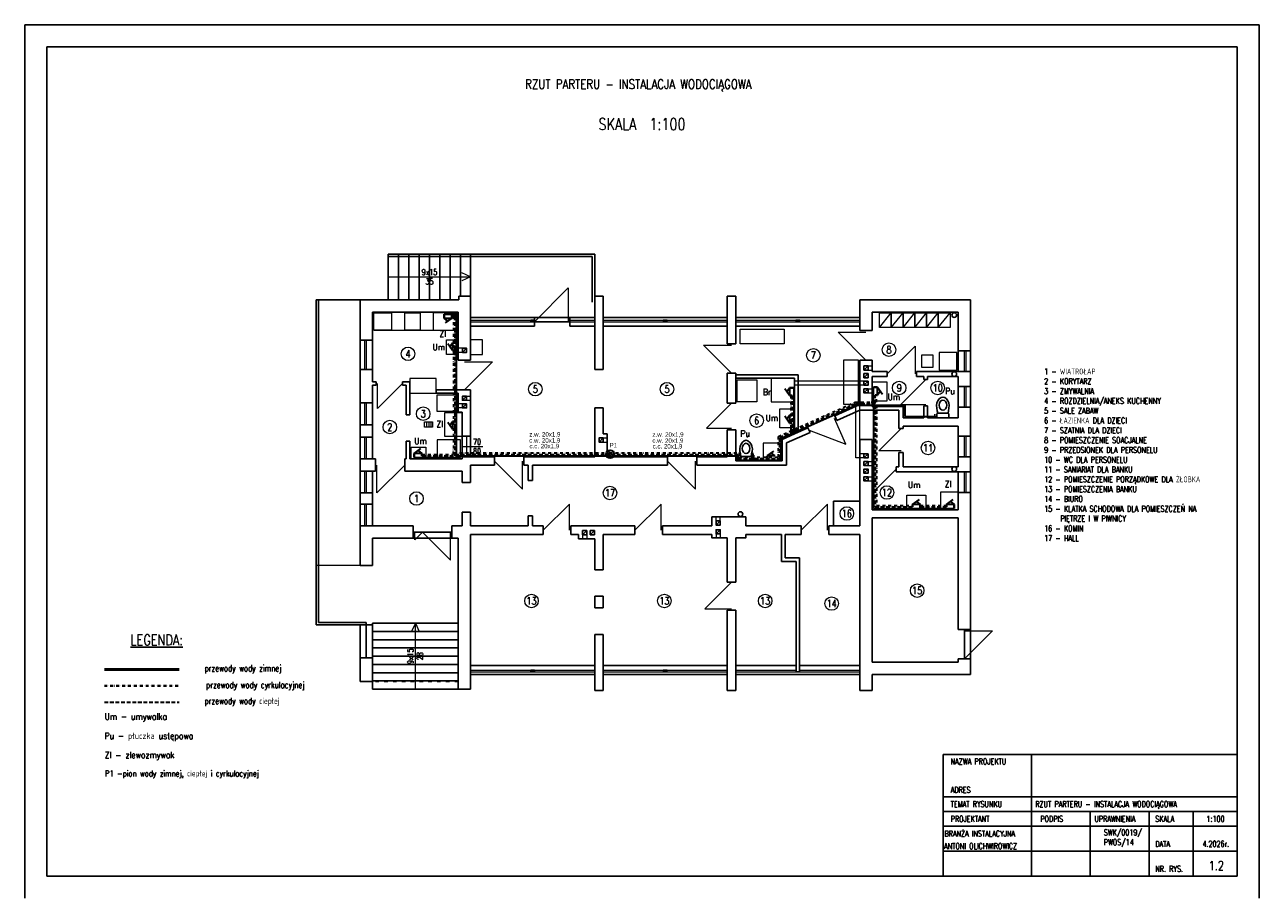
# Model space of a CAD drawing. Header units: centimetres. Extents: x 16800 to 40740, y -5708 to 2993.
# Tile 6 of 34: x 16800 to 21000, y 0 to 2970. Entities that reach past the tile are written whole.
import ezdxf
from ezdxf.enums import TextEntityAlignment as Align

# ---------------------------------------------------------------- set-up
doc = ezdxf.new("R2010")
doc.units = ezdxf.units.CM
doc.header["$MEASUREMENT"] = 0
for name, pattern in [('ACAD_ISO02W100', [15, 12, -3]), ('ACAD_ISO03W100', [30, 12, -18]), ('CONTINUA', [0]), ('DASHDOT', [1, 0.5, -0.25, 0, -0.25]), ('DASHED2', [9.525, 6.35, -3.175])]:
    doc.linetypes.add(name, pattern=pattern)
doc.layers.get('defpoints').update_dxf_attribs({"color": 6})
for name, color, linetype, lineweight in [('_woda ciepła', 1, 'DASHED2', 25), ('_woda cyrkulacyjna', 3, 'DASHDOT', 25), ('ELEKTRYKA', 7, 'Continuous', 35), ('H20_PRZEWODY_ZIMNEJ_WODY', 5, 'Continuous', 30), ('is_co_opis', 7, 'Continuous', 30), ('linia pomocnicza', 7, 'Continuous', 18), ('linia widokowa', 8, 'Continuous', 25), ('opisy', 7, 'Continuous', 18)]:
    doc.layers.add(name, color=color, linetype=linetype, lineweight=lineweight)
for name, color, linetype in [('LINIE_PRZEKROJOWE', 7, 'Continuous'), ('napisy', 7, 'Continuous'), ('RZUT_PARTERU', 7, 'Continuous'), ('stokrotka opisy', 7, 'Continuous'), ('TEXT', 7, 'Continuous')]:
    doc.layers.add(name, color=color, linetype=linetype)
doc.styles.add('OZD_C', font='romans.shx', dxfattribs={"width": 0.8})
doc.styles.add('ROMANS', font='romans', dxfattribs={"width": 0.85})
doc.styles.get("Standard").update_dxf_attribs({"font": 'romanc.shx', "width": 0.8})

# ---------------------------------------------------------------- blocks, each defined once
blk = doc.blocks.new('KIBEL')
at = {"layer": 'RZUT_PARTERU', "color": 1, "linetype": 'Continuous'}
for p, q in [((35, 0), (-35, 0)), ((-40, -5), (-40, -25)), ((-35, -30), (35, -30)), ((40, -25), (40, -5))]:
    blk.add_line(p, q, dxfattribs=at)
for centre, start, end in [((-35, -5), 90, 180), ((-35, -25), 180, 270), ((35, -5), 0, 90), ((35, -25), 270, 0)]:
    blk.add_arc(centre, 5, start, end, dxfattribs=at)
blk.add_ellipse((0, -85), major_axis=(0, -35), ratio=0.742857, dxfattribs=at)
at = {"layer": 'RZUT_PARTERU', "color": 1, "linetype": 'Continuous', "start_tangent": (-0.126873, -0.991919), "end_tangent": (-0.115501, 0.993307)}
blk.add_spline([(-35, -30), (-40, -100), (0, -140), (40, -100), (35, -30)], degree=3, dxfattribs=at)
blk = doc.blocks.new('miska_ustępowa')
at = {"layer": 'LINIE_PRZEKROJOWE', "linetype": 'Continuous'}
blk.add_blockref('KIBEL', (0, 0), dxfattribs=at)
blk = doc.blocks.new('zw$25F5')
at = {"color": 5, "lineweight": 30}
for p, q in [((-12.6, 9.7), (13.7, 9.7)), ((0, 0), (-12.6, 9.7)), ((13.7, 9.7), (-9.4, -6.6))]:
    blk.add_line(p, q, dxfattribs=at)

msp = doc.modelspace()

# ---------------------------------------------------------------- linework, layer by layer
at = {"color": 3}
msp.add_circle((18786.667, 1514.09), 3.437, dxfattribs=at)
at = {"color": 1}
msp.add_circle((18791.667, 1509.09), 3.642, dxfattribs=at)
at = {"color": 5}
msp.add_circle((18796.667, 1504.09), 3.445, dxfattribs=at)
at = {"layer": '_woda ciepła', "lineweight": 40, "ltscale": 2}
msp.add_line((18264.453, 1980.987), (18253.55, 1980.987), dxfattribs=at)
at = {"layer": '_woda ciepła', "linetype": 'ACAD_ISO02W100', "lineweight": 40}
for p, q in [((18253.55, 1980.987), (18253.55, 1972.275)), ((18264.453, 1888.761), (18255.752, 1888.761)), ((19411.031, 1708.842), (19402.308, 1708.842)), ((19692.718, 1710.976), (19701.42, 1710.976)), ((18264.354, 1620.966), (18255.653, 1620.97)), ((19411.031, 1615.89), (19402.308, 1615.89)), ((18151.292, 1504), (18151.292, 1512.701)), ((19820.519, 1330.492), (19820.519, 1339.215)), ((19935.827, 1330.492), (19935.827, 1339.215))]:
    msp.add_line(p, q, dxfattribs=at)
at = {"layer": '_woda ciepła', "lineweight": 30, "ltscale": 2}
for p, q in [((18264.453, 1888.761), (18264.453, 1980.987)), ((18264.306, 1504), (18264.481, 1931)), ((19369.067, 1567.056), (19625.935, 1681.687)), ((19411.031, 1708.842), (19411.031, 1594.908)), ((19625.935, 1681.687), (19692.718, 1681.687)), ((19692.718, 1681.687), (19692.718, 1710.976)), ((19692.718, 1676.687), (19692.718, 1330.492)), ((19369.067, 1494.985), (19369.067, 1567.056)), ((19411.031, 1594.908), (19411.031, 1584.364)), ((19411.031, 1584.364), (19412.487, 1581.012)), ((18151.292, 1504), (18264.306, 1504)), ((18264.308, 1509), (18788.025, 1509)), ((18795.308, 1509), (19225.962, 1509)), ((19225.962, 1509), (19225.962, 1494.985)), ((19225.962, 1494.985), (19369.067, 1494.985)), ((19692.718, 1330.492), (19820.519, 1330.492)), ((19846.801, 1330.492), (19935.827, 1330.492)), ((17070.98, 666.276), (17325.225, 666.276))]:
    msp.add_line(p, q, dxfattribs=at)
at = {"layer": '_woda cyrkulacyjna', "lineweight": 40, "ltscale": 20}
for p, q in [((18259.453, 1975.987), (18253.55, 1975.987)), ((17070.98, 722.087), (17325.225, 722.087))]:
    msp.add_line(p, q, dxfattribs=at)
at = {"layer": '_woda cyrkulacyjna', "lineweight": 30, "ltscale": 20}
for p, q in [((18259.453, 1888.761), (18259.453, 1975.987)), ((18259.308, 1509), (18259.464, 1888.761)), ((19364.067, 1570.3), (19624.87, 1686.687)), ((19406.031, 1708.842), (19406.031, 1594.908)), ((19624.87, 1686.687), (19697.718, 1686.687)), ((19697.718, 1686.687), (19697.718, 1710.976)), ((19697.718, 1676.687), (19697.718, 1335.492)), ((19406.031, 1599), (19406.031, 1583.325)), ((19364.067, 1499.985), (19364.067, 1570.3)), ((19406.031, 1583.325), (19407.94, 1578.928)), ((18259.31, 1514), (18783.231, 1514)), ((18790.102, 1514), (19230.962, 1514)), ((19230.962, 1514), (19230.962, 1499.985)), ((18151.292, 1509), (18259.308, 1509)), ((19230.962, 1499.985), (19364.067, 1499.985)), ((19697.718, 1335.492), (19820.519, 1335.492)), ((19846.803, 1335.492), (19935.827, 1335.492))]:
    msp.add_line(p, q, dxfattribs=at)
at = {"layer": 'defpoints'}
for p, q in [((16800, 0), (16800, 2970)), ((16800, 2970), (21000, 2970)), ((21000, 0), (21000, 2970)), ((16875, 75), (16875, 2895)), ((16875, 2895), (20925, 2895)), ((20925, 2895), (20925, 75)), ((20925, 75), (16875, 75))]:
    msp.add_line(p, q, dxfattribs=at)
at = {"layer": 'H20_PRZEWODY_ZIMNEJ_WODY', "lineweight": 40}
for p, q in [((18227.27, 1985.997), (18227.264, 1972.285)), ((18269.453, 1985.987), (18227.27, 1985.987)), ((18269.453, 1862.47), (18255.741, 1862.475)), ((19416.031, 1735.123), (19402.319, 1735.128)), ((19687.718, 1737.268), (19701.43, 1737.262)), ((19416.031, 1642.17), (19402.319, 1642.176)), ((18269.344, 1594.673), (18255.631, 1594.684)), ((18125, 1499), (18125.006, 1512.712)), ((19325.486, 1489.985), (19325.492, 1503.697)), ((19846.799, 1325.492), (19846.805, 1339.204)), ((19962.107, 1325.492), (19962.113, 1339.204))]:
    msp.add_line(p, q, dxfattribs=at)
at = {"layer": 'H20_PRZEWODY_ZIMNEJ_WODY', "lineweight": 30}
for p, q in [((18269.453, 1862.47), (18269.453, 1985.987)), ((18269.304, 1499), (18269.453, 1862.47)), ((19687.718, 1676.687), (19687.718, 1737.268)), ((19692.718, 1737.266), (19692.718, 1737.268)), ((19697.718, 1737.264), (19697.718, 1737.268)), ((19374.067, 1563.812), (19627, 1676.687)), ((19416.031, 1642.17), (19416.031, 1594.908)), ((19627, 1676.687), (19793.586, 1676.687)), ((19687.718, 1676.687), (19687.718, 1325.492)), ((19793.586, 1676.687), (19793.586, 1637.716)), ((19793.586, 1637.716), (19894.075, 1637.716)), ((19898.072, 1637.716), (19903.5, 1637.716)), ((19374.067, 1489.985), (19374.067, 1563.812)), ((19416.031, 1594.908), (19416.031, 1585.403)), ((19416.031, 1585.403), (19417.073, 1583.004)), ((18125, 1499), (18268.159, 1499)), ((18269.306, 1504), (18793.223, 1504)), ((18800.11, 1504), (19220.962, 1504)), ((19220.962, 1504), (19220.962, 1489.985)), ((19220.962, 1489.985), (19374.067, 1489.985)), ((19274.587, 1506.257), (19272.131, 1506.257)), ((19280.808, 1506.257), (19278.611, 1506.257)), ((19280.808, 1489.985), (19280.808, 1506.257)), ((19687.718, 1325.492), (19962.107, 1325.492))]:
    msp.add_line(p, q, dxfattribs=at)
at = {"layer": 'H20_PRZEWODY_ZIMNEJ_WODY', "lineweight": 50}
msp.add_line((17070.98, 777.899), (17325.225, 777.899), dxfattribs=at)
at = {"layer": 'linia pomocnicza'}
for p, q in [((18037, 2112.5), (18317, 2112.5)), ((18317, 2112.5), (18287, 2126)), ((18317, 2112.5), (18287, 2099)), ((18534, 1960), (18649, 2075)), ((18649, 2075), (18649, 1960)), ((19708, 1941), (19748, 1991)), ((19748, 1941), (19788, 1991)), ((19788, 1941), (19828, 1991)), ((19828, 1941), (19868, 1991)), ((19868, 1941), (19908, 1991)), ((19908, 1941), (19948, 1991)), ((18317, 1966), (18534, 1966)), ((18317, 1960), (18534, 1960)), ((18654, 1966), (18739, 1966)), ((18654, 1960), (18739, 1960)), ((18768, 1966), (19190, 1966)), ((18768, 1960), (19190, 1960)), ((19219, 1966), (19641, 1966)), ((19219, 1960), (19641, 1960)), ((17956, 1898), (17956, 1798)), ((17962, 1898), (17962, 1798)), ((17988, 1931), (18270, 1931)), ((19662, 1830), (19567, 1925)), ((19567, 1925), (19662, 1925)), ((18289, 1870), (18275, 1870)), ((18289, 1856), (18275, 1856)), ((19204.5, 1785), (19109.5, 1880)), ((19109.5, 1880), (19204.5, 1880)), ((19734, 1782.5), (19829, 1877.5)), ((19829, 1877.5), (19829, 1782.5)), ((19997, 1791), (19997, 1861)), ((20003, 1791), (20003, 1861)), ((18296, 1824), (18391, 1824)), ((18391, 1824), (18296, 1729)), ((19669, 1810), (19683, 1810)), ((19669, 1796), (19683, 1796)), ((19865, 1764), (19780, 1679)), ((18085.5, 1750), (18000.5, 1665)), ((18000.5, 1665), (18000.5, 1750)), ((19416.031, 1642.17), (19416.031, 1735.123)), ((19655, 1758), (19419, 1758)), ((19655, 1744), (19419, 1744)), ((19669, 1732), (19683, 1732)), ((19997, 1670), (19997, 1740)), ((20003, 1670), (20003, 1740)), ((17956, 1684), (17956, 1610)), ((17962, 1684), (17962, 1610)), ((18289, 1681), (18275, 1681)), ((18303, 1707), (18317, 1707)), ((18303, 1693), (18317, 1693)), ((19204.5, 1683), (19119.5, 1598)), ((19669, 1718), (19683, 1718)), ((18289, 1667), (18275, 1667)), ((19416.031, 1642.17), (19416.031, 1594.908)), ((19627, 1497), (19627, 1678.633)), ((19641, 1678.633), (19627, 1678.633)), ((19641, 1511), (19641, 1678.633)), ((19780, 1679), (19865, 1679)), ((19893.753, 1644.952), (19898.394, 1644.952)), ((19896.074, 1639.984), (19896.074, 1644.952)), ((18166.439, 1619.334), (18166.439, 1602)), ((18174.639, 1619.334), (18174.639, 1602)), ((18182.177, 1619.334), (18182.177, 1602)), ((19119.5, 1598), (19204.5, 1598)), ((19593.73, 1543.983), (19554.84, 1630.658)), ((19705.5, 1521), (19781.5, 1597)), ((17956, 1568), (17956, 1494)), ((17962, 1568), (17962, 1494)), ((18302.5, 1571), (18302.5, 1501)), ((18768, 1565), (18781, 1565)), ((19468.165, 1591.768), (19593.73, 1543.983)), ((19997, 1501), (19997, 1571)), ((20003, 1501), (20003, 1571)), ((18288, 1536), (18358, 1536)), ((18768, 1551), (18781, 1551)), ((19274.278, 1513.344), (19278.919, 1513.344)), ((19276.599, 1508.376), (19276.599, 1513.344)), ((19781.5, 1521), (19705.5, 1521)), ((18093, 1473), (17998, 1378)), ((17998, 1378), (17998, 1473)), ((18398, 1486.5), (18493, 1391.5)), ((18493, 1391.5), (18493, 1486.5)), ((18987, 1486.5), (19082, 1391.5)), ((19082, 1391.5), (19082, 1486.5)), ((19655, 1497), (19627, 1497)), ((19655, 1511), (19641, 1511)), ((19669, 1485), (19683, 1485)), ((19669, 1471), (19683, 1471)), ((17956, 1452), (17956, 1378)), ((17962, 1452), (17962, 1378)), ((19669, 1433), (19683, 1433)), ((19688, 1458.5), (19688, 1381.5)), ((19688, 1381.5), (19765, 1458.5)), ((19997, 1380), (19997, 1450)), ((20003, 1380), (20003, 1450)), ((19669, 1419), (19683, 1419)), ((17956, 1340), (17956, 1266)), ((17962, 1340), (17962, 1266)), ((18653, 1340.5), (18564, 1251.5)), ((18653, 1251.5), (18653, 1340.5)), ((18965, 1340.5), (18876, 1251.5)), ((18965, 1251.5), (18965, 1340.5)), ((19531, 1340.5), (19442, 1251.5)), ((19531, 1251.5), (19531, 1340.5)), ((19152, 1283), (19152, 1297)), ((19166, 1283), (19166, 1297)), ((18153, 1245), (18127, 1219)), ((18127, 1219), (18127, 1245)), ((18153, 1245), (18248, 1150)), ((18248, 1150), (18248, 1245)), ((18698, 1236), (18698, 1222)), ((18712, 1236), (18712, 1222)), ((19152, 1239), (19152, 1225)), ((19166, 1239), (19166, 1225)), ((17941, 1131), (17791, 1131)), ((19204.5, 1075), (19113.5, 984)), ((19113.5, 984), (19204.5, 984)), ((18129, 935), (18116, 907)), ((18129, 711), (18129, 935)), ((18129, 935), (18142, 907)), ((19997, 909), (20092, 909)), ((20092, 909), (19997, 814)), ((18317, 776), (18739, 776)), ((18317, 770), (18739, 770)), ((18768, 776), (19190, 776)), ((18768, 770), (19190, 770)), ((19219, 776), (19424, 776)), ((19219, 770), (19424, 770)), ((19436, 776), (19641, 776)), ((19436, 770), (19641, 770))]:
    msp.add_line(p, q, dxfattribs=at)
for points in [[(17988, 1991), (18048, 1991), (18048, 1931), (17988, 1931), (17988, 1991)], [(18093, 1991), (18145, 1991), (18145, 1931), (18093, 1931), (18093, 1991)], [(18190, 1991), (18190, 1931), (18270, 1931), (18270, 1991), (18190, 1991)], [(19708, 1991), (19748, 1991), (19748, 1941), (19708, 1941), (19708, 1991)], [(19748, 1991), (19788, 1991), (19788, 1941), (19748, 1941), (19748, 1991)], [(19788, 1991), (19828, 1991), (19828, 1941), (19788, 1941), (19788, 1991)], [(19828, 1991), (19868, 1991), (19868, 1941), (19828, 1941), (19828, 1991)], [(19868, 1991), (19908, 1991), (19908, 1941), (19868, 1941), (19868, 1991)], [(19908, 1991), (19948, 1991), (19948, 1941), (19908, 1941), (19908, 1991)], [(19234, 1935), (19384, 1935), (19384, 1885), (19234, 1885), (19234, 1935)], [(18235, 1899), (18275, 1899), (18275, 1849), (18235, 1849), (18235, 1899)], [(18357, 1899), (18317, 1899), (18317, 1849), (18357, 1849), (18357, 1899)], [(19971, 1796), (19971, 1856), (19911, 1856), (19911, 1796), (19971, 1796)], [(19636, 1830), (19586, 1830), (19586, 1680), (19636, 1680), (19636, 1830)], [(19891, 1826), (19891, 1846), (19851, 1846), (19851, 1806), (19891, 1806), (19891, 1826)], [(18110, 1717), (18200, 1717), (18200, 1767), (18110, 1767), (18110, 1717)], [(19419, 1768), (19339, 1768), (19339, 1688), (19419, 1688), (19419, 1768)], [(19224, 1763), (19291, 1763), (19291, 1688), (19224, 1688), (19224, 1763)], [(19683, 1755.5), (19733, 1755.5), (19733, 1690.5), (19683, 1690.5), (19683, 1755.5)], [(18270, 1655), (18203, 1655), (18203, 1712), (18270, 1712), (18270, 1655)], [(18288, 1571), (18288, 1651), (18228, 1651), (18228, 1571), (18288, 1571)], [(19369, 1664), (19419, 1664), (19419, 1599), (19369, 1599), (19369, 1664)], [(18283, 1559), (18203, 1559), (18203, 1499), (18283, 1499), (18283, 1559)], [(18165, 1534), (18165, 1494), (18115, 1494), (18115, 1534), (18165, 1534)], [(19371.964, 1487), (19371.964, 1547), (19311.964, 1547), (19311.964, 1487), (19371.964, 1487)], [(19866, 1371), (19866, 1321), (19801, 1321), (19801, 1371), (19866, 1371)], [(19976, 1381), (19916, 1381), (19916, 1321), (19976, 1321), (19976, 1381)]]:
    msp.add_lwpolyline(points, dxfattribs=at)
msp.add_lwpolyline([(18160, 1619.334), (18187.735, 1619.334), (18187.735, 1602), (18160, 1602)], close=True, dxfattribs=at)
for centre, radius in [((18104, 1851), 23), ((19483, 1846), 23), ((19740, 1865), 23), ((18537, 1731), 23), ((18985, 1731), 23), ((19775, 1735), 23), ((19906, 1735), 23), ((18155.768, 1647.494), 23), ((19290, 1624), 23), ((19896.074, 1637.97), 2.015), ((18042, 1602), 23), ((19873, 1531), 23), ((19276.599, 1506.361), 2.015), ((18791, 1378), 23), ((19733.194, 1379.398), 23), ((18133, 1359), 23), ((19597, 1308), 23), ((19836, 1046), 23), ((18524, 1011), 23), ((18976, 1011), 23), ((19319, 1011), 23), ((19545, 1002), 23)]:
    msp.add_circle(centre, radius, dxfattribs=at)
at = {"layer": 'linia widokowa'}
for p, q in [((18317, 2190), (18037, 2190)), ((18037, 2190), (18037, 2035)), ((18072, 2190), (18072, 2035)), ((18107, 2190), (18107, 2035)), ((18142, 2190), (18142, 2035)), ((18177, 2190), (18177, 2035)), ((18212, 2190), (18212, 2035)), ((18247, 2190), (18247, 2035)), ((18282, 2190), (18282, 2047)), ((18739, 2190), (18317, 2190)), ((18317, 2190), (18317, 2047)), ((18739, 2047), (18739, 2190)), ((18731, 2182), (18037, 2182)), ((18731, 2027), (18731, 2182)), ((17791, 930), (17791, 2035)), ((17941, 2035), (17791, 2035)), ((17799, 938), (17799, 2035)), ((17941, 2035), (17941, 1131)), ((17941, 2035), (18277, 2035)), ((18317, 2047), (18277, 2047)), ((18277, 2047), (18277, 2035)), ((18317, 2047), (18317, 1975)), ((18739, 2047), (18739, 1798)), ((18739, 2047), (18768, 2047)), ((18768, 2047), (18768, 1798)), ((19190, 2047), (19190, 1885)), ((19190, 2047), (19219, 2047)), ((19219, 2047), (19219, 1885)), ((19641, 2035), (19641, 1930)), ((19641, 2035), (20018, 2035)), ((20018, 2035), (20018, 761)), ((17983, 1993), (17983, 1756)), ((17983, 1993), (18275, 1993)), ((18275, 1993), (18275, 1829)), ((18317, 1975), (18739, 1975)), ((18317, 1945), (18317, 1975)), ((18534, 1975), (18534, 1945)), ((18654, 1975), (18654, 1945)), ((18768, 1975), (19190, 1975)), ((19219, 1975), (19641, 1975)), ((19683, 1993), (19683, 1930)), ((19683, 1993), (19976, 1993)), ((19976, 1993), (19976, 1791)), ((18317, 1945), (18534, 1945)), ((18317, 1945), (18317, 1829)), ((18528, 1966), (18528, 1960)), ((18534, 1960), (18654, 1960)), ((18654, 1945), (18739, 1945)), ((18768, 1945), (19190, 1945)), ((18979, 1966), (18979, 1960)), ((19219, 1945), (19641, 1945)), ((19430, 1966), (19430, 1960)), ((17983, 1898), (17941, 1898)), ((19641, 1930), (19683, 1930)), ((19190, 1885), (19219, 1885)), ((19976, 1861), (20018, 1861)), ((18317, 1829), (18275, 1829)), ((19641, 1830), (19683, 1830)), ((19641, 1830), (19641, 1678.633)), ((19655, 1796), (19669, 1810)), ((19683, 1830), (19683, 1791)), ((17983, 1798), (17941, 1798)), ((18739, 1798), (18768, 1798)), ((19190, 1785), (19219, 1785)), ((19190, 1785), (19190, 1683)), ((19219, 1785), (19219, 1683)), ((19219, 1780), (19431, 1780)), ((19219, 1768), (19419, 1768)), ((19419, 1768), (19419, 1579.024)), ((19431, 1780), (19431, 1584.408)), ((19655, 1770), (19669, 1784)), ((19683, 1791), (19734, 1791)), ((19683, 1774), (19683, 1672)), ((19683, 1774), (19734, 1774)), ((19734, 1774), (19734, 1791)), ((19834, 1774), (19834, 1791)), ((19834, 1791), (19976, 1791)), ((19834, 1774), (19859, 1774)), ((19859, 1774), (19859, 1764)), ((19859, 1764), (19871, 1764)), ((19871, 1774), (19871, 1764)), ((19871, 1774), (19976, 1774)), ((19976, 1791), (20018, 1791)), ((19976, 1774), (19976, 1634)), ((17995.5, 1756), (17983, 1756)), ((17983, 1744), (17983, 1494)), ((17995.5, 1744), (17983, 1744)), ((17995.5, 1744), (17995.5, 1756)), ((18110, 1756), (18085.5, 1756)), ((18085.5, 1744), (18085.5, 1756)), ((18098, 1744), (18085.5, 1744)), ((18098, 1744), (18098, 1644)), ((18110, 1756), (18110, 1644)), ((18275, 1729), (18200, 1729)), ((18200, 1717), (18200, 1729)), ((18317, 1729), (18275, 1729)), ((18317, 1729), (18317, 1571)), ((19655, 1744), (19669, 1758)), ((19655, 1718), (19669, 1732)), ((19976, 1740), (20018, 1740)), ((17983, 1684), (17941, 1684)), ((18275, 1717), (18200, 1717)), ((18275, 1717), (18275, 1653)), ((19219, 1683), (19190, 1683)), ((18110, 1644), (18098, 1644)), ((18275, 1653), (18288, 1653)), ((18288, 1653), (18288, 1571)), ((18739, 1668), (18768, 1668)), ((18739, 1668), (18739, 1501)), ((18768, 1668), (18768, 1579)), ((19555.922, 1640.46), (19641, 1678.633)), ((19555.922, 1640.46), (19562.882, 1624.949)), ((19562.882, 1624.949), (19641, 1660)), ((19774, 1660), (19641, 1660)), ((19683, 1672), (19789, 1672)), ((19774, 1597), (19774, 1660)), ((19789, 1634), (19789, 1672)), ((19859, 1674), (19871, 1674)), ((19859, 1674), (19859, 1634)), ((19871, 1674), (19871, 1634)), ((19976, 1670), (20018, 1670)), ((17983, 1610), (17941, 1610)), ((19419, 1579.024), (19464.686, 1599.523)), ((19464.686, 1599.523), (19471.645, 1584.012)), ((19774, 1597), (19789, 1597)), ((19789, 1634), (19859, 1634)), ((19789, 1605), (19976, 1605)), ((19789, 1597), (19789, 1605)), ((19871, 1634), (19976, 1634)), ((19976, 1605), (19976, 1467)), ((17983, 1568), (17941, 1568)), ((18110, 1554), (18098, 1554)), ((18098, 1554), (18098, 1494)), ((18110, 1554), (18110, 1494)), ((18317, 1571), (18288, 1571)), ((18288, 1501), (18288, 1571)), ((18317, 1501), (18317, 1571)), ((18768, 1579), (18781, 1579)), ((18781, 1579), (18781, 1501)), ((19219, 1593), (19190, 1593)), ((19190, 1593), (19190, 1501)), ((19219, 1593), (19219, 1487)), ((19376.964, 1560.163), (19419, 1579.024)), ((19376.964, 1487), (19376.964, 1560.163)), ((19391.964, 1548.26), (19471.645, 1584.012)), ((19641, 1560), (19683, 1560)), ((19641, 1560), (19641, 1266)), ((19683, 1560), (19683, 1467)), ((19976, 1571), (20018, 1571)), ((19391.964, 1472), (19391.964, 1548.26)), ((19774, 1467), (19774, 1516)), ((19774, 1516), (19789, 1516)), ((19789, 1467), (19789, 1516)), ((17983, 1494), (17941, 1494)), ((17983, 1494), (17993, 1494)), ((17993, 1452), (17993, 1494)), ((18093, 1452), (18093, 1494)), ((18093, 1494), (18098, 1494)), ((18110, 1494), (18288, 1494)), ((18288, 1501), (18398, 1501)), ((18288, 1494), (18288, 1501)), ((18317, 1472), (18317, 1414)), ((18317, 1472), (18398, 1472)), ((18398, 1472), (18398, 1501)), ((18498, 1472), (18498, 1501)), ((18498, 1501), (18739, 1501)), ((18498, 1472), (18513, 1472)), ((18513, 1472), (18513, 1420)), ((18528, 1472), (18528, 1420)), ((18528, 1472), (18987, 1472)), ((18781, 1501), (18987, 1501)), ((18987, 1472), (18987, 1501)), ((19087, 1472), (19087, 1501)), ((19087, 1501), (19190, 1501)), ((19087, 1472), (19222, 1472)), ((19219, 1487), (19376.964, 1487)), ((19222, 1472), (19391.964, 1472)), ((19655, 1497), (19669, 1511)), ((19655, 1471), (19669, 1485)), ((19976, 1501), (20018, 1501)), ((17983, 1452), (17941, 1452)), ((17983, 1452), (17993, 1452)), ((17983, 1452), (17983, 1266)), ((18093, 1452), (18288, 1452)), ((18288, 1452), (18288, 1414)), ((19655, 1445), (19669, 1459)), ((19655, 1419), (19669, 1433)), ((19683, 1452), (19683, 1467)), ((19683, 1452), (19683, 1321)), ((19765, 1467), (19774, 1467)), ((19765, 1467), (19765, 1450)), ((19765, 1450), (19976, 1450)), ((19789, 1467), (19976, 1467)), ((19976, 1450), (19976, 1321)), ((19976, 1450), (20018, 1450)), ((18288, 1414), (18317, 1414)), ((18513, 1420), (18528, 1420)), ((17983, 1378), (17941, 1378)), ((19551, 1266), (19551, 1350)), ((19551, 1350), (19641, 1350)), ((19976, 1380), (20018, 1380)), ((17983, 1340), (17941, 1340)), ((18288, 1313), (18317, 1313)), ((18288, 1313), (18288, 1266)), ((18317, 1313), (18317, 1266)), ((19683, 1321), (19976, 1321)), ((17983, 1266), (17941, 1266)), ((17983, 1266), (18122, 1266)), ((18122, 1266), (18122, 1224)), ((18253, 1266), (18253, 1224)), ((18253, 1266), (18288, 1266)), ((18317, 1266), (18513, 1266)), ((18513, 1300), (18528, 1300)), ((18513, 1300), (18513, 1266)), ((18528, 1300), (18528, 1266)), ((18528, 1266), (18564, 1266)), ((18564, 1266), (18564, 1237)), ((18658, 1266), (18658, 1237)), ((18658, 1266), (18876, 1266)), ((18876, 1266), (18876, 1237)), ((18970, 1266), (18970, 1237)), ((18970, 1266), (19138, 1266)), ((19138, 1266), (19138, 1297)), ((19138, 1297), (19253, 1297)), ((19253, 1297), (19253, 1266)), ((19253, 1266), (19442, 1266)), ((19442, 1266), (19442, 1237)), ((19536, 1266), (19536, 1237)), ((19536, 1266), (19641, 1266)), ((19683, 1293), (19976, 1293)), ((19683, 1293), (19683, 803)), ((19976, 1293), (19976, 914)), ((17983, 1224), (18122, 1224)), ((17983, 1131), (17983, 1224)), ((18122, 1245), (18253, 1245)), ((18122, 1224), (18253, 1224)), ((18253, 1224), (18275, 1224)), ((18275, 1224), (18275, 711)), ((18317, 1237), (18317, 761)), ((18317, 1237), (18564, 1237)), ((18658, 1237), (18684, 1237)), ((18684, 1237), (18684, 1222)), ((18684, 1222), (18739, 1222)), ((18739, 1222), (18739, 1117)), ((18768, 1237), (18768, 1117)), ((18876, 1237), (18768, 1237)), ((18970, 1237), (19138, 1237)), ((19190, 1225), (19190, 1075)), ((19219, 1225), (19219, 1075)), ((19253, 1237), (19375, 1237)), ((19375, 1145), (19375, 1237)), ((19387, 1157), (19387, 1237)), ((19387, 1237), (19442, 1237)), ((19536, 1237), (19641, 1237)), ((19641, 1237), (19641, 761)), ((19375, 1145), (19424, 1145)), ((19387, 1157), (19436, 1157)), ((19424, 770), (19424, 1145)), ((19436, 770), (19436, 1157)), ((17941, 1131), (17983, 1131)), ((18768, 1117), (18739, 1117)), ((19190, 1075), (19219, 1075)), ((18768, 1027), (18739, 1027)), ((18739, 1027), (18739, 987)), ((18768, 1027), (18768, 987)), ((18768, 987), (18739, 987)), ((19190, 979), (19219, 979)), ((19190, 979), (19190, 761)), ((19219, 979), (19219, 761)), ((17983, 930), (17791, 930)), ((17962, 938), (17799, 938)), ((17941, 817), (17941, 930)), ((17962, 817), (17962, 938)), ((17983, 711), (17983, 935)), ((18275, 935), (17983, 935)), ((18275, 907), (17983, 907)), ((18768, 897), (18739, 897)), ((18739, 897), (18739, 761)), ((18768, 897), (18768, 761)), ((19976, 914), (20018, 914)), ((19997, 814), (19997, 914)), ((18275, 879), (17983, 879)), ((18275, 851), (17983, 851)), ((17941, 817), (17983, 817)), ((17941, 817), (17941, 737)), ((18275, 823), (17983, 823)), ((17983, 737), (17983, 817)), ((19683, 803), (19976, 803)), ((19976, 814), (20018, 814)), ((19976, 814), (19976, 803)), ((18275, 795), (17983, 795)), ((18275, 767), (17983, 767)), ((18739, 791), (18317, 791)), ((18317, 761), (18739, 761)), ((18317, 761), (18317, 711)), ((18528, 776), (18528, 770)), ((18739, 761), (18739, 707)), ((19190, 791), (18768, 791)), ((18768, 761), (18768, 707)), ((18768, 761), (19190, 761)), ((18979, 776), (18979, 770)), ((19190, 761), (19190, 707)), ((19424, 791), (19219, 791)), ((19219, 761), (19219, 707)), ((19219, 761), (19641, 761)), ((19424, 770), (19436, 770)), ((19641, 791), (19436, 791)), ((19641, 761), (19641, 707)), ((19683, 707), (19683, 761)), ((19683, 761), (20018, 761)), ((17941, 737), (17983, 737)), ((18275, 739), (17983, 739)), ((18275, 711), (17983, 711)), ((18275, 711), (18317, 711)), ((18739, 707), (18768, 707)), ((19190, 707), (19219, 707)), ((19641, 707), (19683, 707)), ((19925, 489.381), (20925, 489.381)), ((19925, 75), (19925, 489.381)), ((20225, 75), (20225, 489.381)), ((20925, 489.381), (20925, 75)), ((19925, 345), (20925, 345)), ((19925, 295), (20925, 295)), ((20425, 75), (20425, 295)), ((20625, 75), (20625, 295)), ((20775, 75), (20775, 295)), ((19925, 245), (20925, 245)), ((19925, 160), (20925, 160)), ((20925, 75), (19925, 75))]:
    msp.add_line(p, q, dxfattribs=at)
at = {"layer": 'linia widokowa', "linetype": 'ACAD_ISO03W100'}
msp.add_line((18275, 737), (17983, 737), dxfattribs=at)
at = {"layer": 'linia widokowa'}
for points in [[(18528, 1966), (18522, 1966), (18522, 1960), (18534, 1960), (18534, 1966), (18528, 1966)], [(18979, 1966), (18973, 1966), (18973, 1960), (18985, 1960), (18985, 1966), (18979, 1966)], [(19430, 1966), (19424, 1966), (19424, 1960), (19436, 1960), (19436, 1966), (19430, 1966)], [(18303, 1863), (18303, 1870), (18289, 1870), (18289, 1856), (18303, 1856), (18303, 1870), (18289, 1856)], [(19669, 1803), (19669, 1810), (19655, 1810), (19655, 1796), (19669, 1796), (19669, 1803)], [(19669, 1777), (19669, 1784), (19655, 1784), (19655, 1770), (19669, 1770), (19669, 1777)], [(19669, 1751), (19669, 1758), (19655, 1758), (19655, 1744), (19669, 1744), (19669, 1751)], [(19669, 1725), (19669, 1732), (19655, 1732), (19655, 1718), (19669, 1718), (19669, 1725)], [(18303, 1700), (18303, 1707), (18289, 1707), (18289, 1693), (18303, 1693), (18303, 1707), (18289, 1693)], [(18303, 1674), (18303, 1681), (18289, 1681), (18289, 1667), (18303, 1667), (18303, 1681), (18289, 1667)], [(18768, 1558), (18768, 1565), (18754, 1565), (18754, 1551), (18768, 1551), (18768, 1565), (18754, 1551)], [(19669, 1504), (19669, 1511), (19655, 1511), (19655, 1497), (19669, 1497), (19669, 1504)], [(19669, 1478), (19669, 1485), (19655, 1485), (19655, 1471), (19669, 1471), (19669, 1478)], [(19669, 1452), (19669, 1459), (19655, 1459), (19655, 1445), (19669, 1445), (19669, 1452)], [(19669, 1426), (19669, 1433), (19655, 1433), (19655, 1419), (19669, 1419), (19669, 1426)], [(19166, 1276), (19166, 1283), (19152, 1283), (19152, 1269), (19166, 1269), (19166, 1283), (19152, 1269)], [(18712, 1243), (18712, 1250), (18698, 1250), (18698, 1236), (18712, 1236), (18712, 1250), (18698, 1236)], [(18738, 1243), (18738, 1250), (18724, 1250), (18724, 1236), (18738, 1236), (18738, 1250), (18724, 1236)], [(19190, 1225), (19138, 1225), (19138, 1237)], [(19152, 1246), (19152, 1239), (19166, 1239), (19166, 1253), (19152, 1253), (19152, 1239), (19166, 1253)], [(19253, 1237), (19253, 1225), (19219, 1225)], [(18528, 776), (18522, 776), (18522, 770), (18534, 770), (18534, 776), (18528, 776)], [(18979, 776), (18973, 776), (18973, 770), (18985, 770), (18985, 776), (18979, 776)]]:
    msp.add_lwpolyline(points, dxfattribs=at)
for centre in [(19962, 1983), (19962, 1782), (19962, 1459), (19235, 1306)]:
    msp.add_circle(centre, 8, dxfattribs=at)
at = {"layer": 'napisy', "color": 7, "lineweight": 30, "ltscale": 0.5}
msp.add_circle((18791.687, 1509.872), 13.843, dxfattribs=at)

# ---------------------------------------------------------------- block references
for p, rotation in [((18239.863, 1962.565), 359.9765506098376), ((18246.031, 1876.162), 269.9765506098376), ((19392.598, 1722.529), 269.9765506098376), ((19711.14, 1723.575), 89.9765506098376), ((19392.598, 1629.577), 269.9765506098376), ((18245.927, 1608.375), 269.9531012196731), ((18138.693, 1522.422), 179.9765506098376), ((19339.179, 1513.406), 179.9765506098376), ((19834.206, 1348.925), 179.9765506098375), ((19949.514, 1348.925), 179.9765506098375)]:
    msp.add_blockref('zw$25F5', p, dxfattribs=dict(rotation=rotation))
at = {"layer": 'linia pomocnicza', "xscale": -0.5, "yscale": 0.5, "zscale": 0.5, "rotation": 180}
for p in [(19923.5, 1634), (19254, 1487)]:
    msp.add_blockref('miska_ustępowa', p, dxfattribs=at)

# ---------------------------------------------------------------- texts
at = {"layer": '_woda ciepła', "color": 7, "linetype": 'CONTINUA', "ltscale": 0.1, "char_height": 15, "attachment_point": 1}
for s, insert, width in [('{\\f@Arial Unicode MS|b0|i0|c238|p34;c.w. \\f@Arial Unicode MS|b0|i0|c238|p34;20x1,9}', (18516.315, 1564.391), 1180.45704), ('{\\f@Arial Unicode MS|b0|i0|c238|p34;z.w. 20x1,9}', (18516.7, 1584.903), 1354.63949), ('{\\f@Arial Unicode MS|b0|i0|c238|p34;c.w. \\f@Arial Unicode MS|b0|i0|c238|p34;20x1,9}', (18935.159, 1563.64), 1180.45704), ('{\\f@Arial Unicode MS|b0|i0|c238|p34;z.w. 20x1,9}', (18935.545, 1584.152), 1354.63949), ('{\\f@Arial Unicode MS|b0|i0|c238|p34;c.c. 20x1,9}', (18517.262, 1544.898), 1164.6033), ('{\\f@Arial Unicode MS|b0|i0|c238|p34;P1}', (18789.728, 1548.013), 163.83071), ('{\\f@Arial Unicode MS|b0|i0|c238|p34;c.c. 20x1,9}', (18936.107, 1544.148), 1164.6033)]:
    msp.add_mtext(s, dxfattribs=dict(at, insert=insert, width=width))
at = {"layer": 'ELEKTRYKA', "color": 0, "lineweight": 25, "char_height": 20, "attachment_point": 1}
for s, insert, width in [('BRANŻA INSTALACYJNA', (19928.877, 229.867), 415.12797), ('SWK/0019/\\PPWOS/14', (20470.758, 233.929), 88.40501), ('ANTONI OLICHWIROWICZ', (19927.774, 187.403), 415.12797)]:
    msp.add_mtext(s, dxfattribs=dict(at, insert=insert, width=width))
at = {"layer": 'is_co_opis', "color": 0, "lineweight": 30, "style": 'OZD_C', "width": 0.880585}
for s, p in [('Zl ', (18210.447, 1908.305)), ('Um ', (18187.272, 1863.087)), ('Br ', (19311.632, 1710.68)), ('Pu ', (19931.574, 1713.67)), ('Um ', (19735.77, 1694.056)), ('Um ', (19320.664, 1622.586)), ('Zl ', (18200.881, 1601.577)), ('Um ', (18125.336, 1544.38)), ('Pu ', (19234.616, 1569.257)), ('Um ', (19804.857, 1395.108)), ('Zl ', (19929.713, 1397.322))]:
    msp.add_text(s, height=21.6, dxfattribs=at).set_placement(p)
at = {"layer": 'is_co_opis', "color": 0, "lineweight": 18, "style": 'OZD_C', "width": 0.880585}
for s, p in [('Um - umywalka', (17072.108, 607.253)), ('Pu - płuczka ustępowa', (17071.366, 541.418)), ('Zl - zlewozmywak', (17072.232, 476.545))]:
    msp.add_text(s, height=21.6, dxfattribs=at).set_placement(p)
at = {"layer": 'is_co_opis', "color": 0, "lineweight": 18, "char_height": 21.6, "attachment_point": 3, "style": 'OZD_C'}
for s, insert, width in [('przewody wody zimnej', (17673.233, 793.2), 3347.17483), ('przewody wody cyrkulacyjnej', (17751.743, 735.902), 4575.22653), ('przewody wody ciepłej', (17666.98, 681.876), 3414.25314)]:
    msp.add_mtext(s, dxfattribs=dict(at, insert=insert, width=width))
at = {"layer": 'linia pomocnicza', "width": 0.8}
for s, height, p in [('9x15', 20, (18177, 2129)), ('35', 20, (18177, 2096.619)), ('4', 25, (18104, 1851)), ('7', 25, (19483, 1846)), ('8', 25, (19740, 1865)), ('5', 25, (18537, 1731)), ('5', 25, (18985, 1731)), ('9', 25, (19775, 1735)), ('10', 25, (19906, 1735)), ('3', 25, (18155.768, 1647.494)), ('6', 25, (19290, 1624)), ('2', 25, (18042, 1602)), ('70', 20, (18339, 1552)), ('80', 20, (18339, 1519.619)), ('11', 25, (19873, 1531)), ('17', 25, (18791, 1378)), ('12', 25, (19733.194, 1379.398)), ('1', 25, (18133, 1359)), ('16', 25, (19597, 1308)), ('15', 25, (19836, 1046)), ('13', 25, (18524, 1011)), ('13', 25, (18976, 1011)), ('13', 25, (19319, 1011)), ('14', 25, (19545, 1002))]:
    msp.add_text(s, height=height, dxfattribs=at).set_placement(p, align=Align.MIDDLE)
for s, p in [('9x15', (18112, 823)), ('28', (18144.381, 823))]:
    msp.add_text(s, height=20, rotation=90, dxfattribs=at).set_placement(p, align=Align.MIDDLE)
at = {"layer": 'linia pomocnicza', "insert": (20268, 1801), "char_height": 20, "attachment_point": 1}
msp.add_mtext_dynamic_manual_height_columns('1 - WIATROŁAP\\P2 - KORYTARZ\\P3 - ZMYWALNIA\\P4 - ROZDZIELNIA/ANEKS KUCHENNY\\P5 - SALE ZABAW\\P6 - ŁAZIENKA DLA DZIECI\\P7 - SZATNIA DLA DZIECI\\P8 - POMIESZCZENIE SOACJALNE\\P9 - PRZEDSIONEK DLA PERSONELU\\P10 - WC DLA PERSONELU\\P11 - SANIARIAT DLA BANKU\\P12 - POMIESZCZENIE PORZĄDKOWE DLA ŻŁOBKA\\P13 - POMIESZCZENIA BANKU\\P14 - BIURO\\P15 - KLATKA SCHODOWA DLA POMIESZCZEŃ NA\\P     PIĘTRZE I W PIWNICY\\P16 - KOMIN\\P17 - HALL', width=657.00001, gutter_width=100, heights=[0], dxfattribs=at)
at = {"layer": 'linia widokowa', "width": 0.8}
msp.add_text('SKALA  1:100', height=40, dxfattribs=at).set_placement((18900, 2632.095), align=Align.MIDDLE)
at = {"layer": 'napisy', "width": 0.784524}
msp.add_text('%%ULEGENDA:', height=36, dxfattribs=at).set_placement((17248.989, 878.47), align=Align.MIDDLE_CENTER)
at = {"layer": 'opisy', "color": 0, "lineweight": 30, "width": 0.8}
msp.add_text('RZUT PARTERU - INSTALACJA WODOCIĄGOWA', height=32, dxfattribs=at).set_placement((18502.298, 2752.08))
at = {"layer": 'opisy', "width": 0.8}
for s, p in [('NAZWA PROJEKTU', (19950, 455.381)), ('ADRES', (19950, 358.619)), ('TEMAT RYSUNKU', (19950, 310.238)), ('RZUT PARTERU - INSTALACJA WODOCIĄGOWA', (20238, 310.238)), ('PROJEKTANT', (19950, 259.857)), ('PODPIS', (20255, 260)), ('UPRAWNIENIA', (20439, 260)), ('SKALA', (20646, 260)), ('DATA', (20646, 174.619)), ('NR. RYS.', (20646, 90.238))]:
    msp.add_text(s, height=20, dxfattribs=at).set_placement(p)
for s, p in [('1:100', (20851, 260)), ('4.2026r.', (20852, 175))]:
    msp.add_text(s, height=20, dxfattribs=at).set_placement(p, align=Align.CENTER)
at = {"layer": 'stokrotka opisy', "insert": (17072.806, 434.554), "char_height": 20, "width": 6398.6229, "attachment_point": 1, "style": 'ROMANS'}
msp.add_mtext('P1 -pion wody zimnej, ciepłej i cyrkulacyjnej', dxfattribs=at)
at = {"layer": 'TEXT', "insert": (20828, 126.123), "char_height": 30, "width": 391.29633, "attachment_point": 1}
msp.add_mtext('1.2', dxfattribs=at)

doc.saveas('drawing.dxf')
